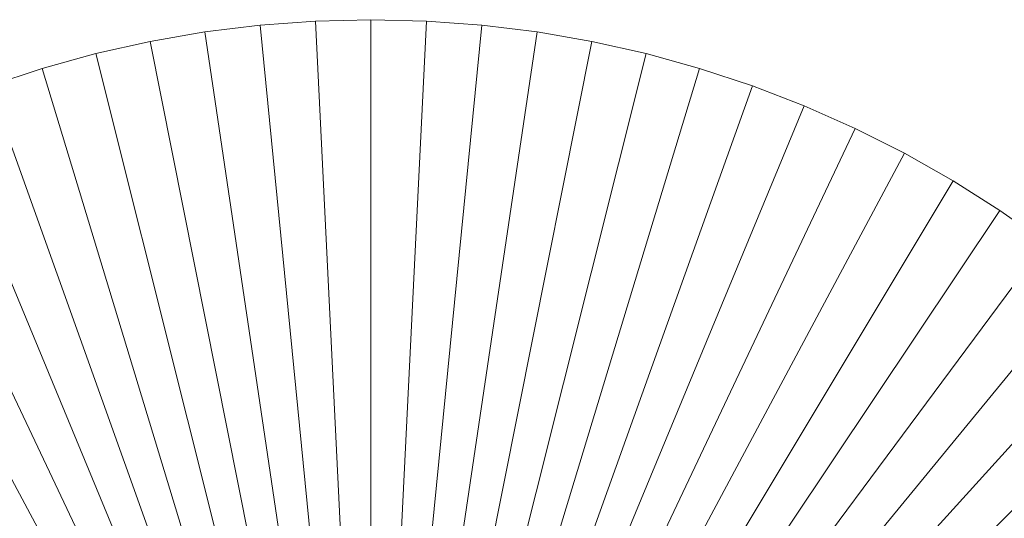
# Model space of a CAD drawing. Header units: millimetres. Extents: x -761 to -349, y 37 to 453.
# Tile 17 of 18: x -556.82 to -545.95, y 447.55 to 453.06. Entities that reach past the tile are written whole.
import ezdxf

# ---------------------------------------------------------------- set-up
doc = ezdxf.new("R2010")
doc.units = ezdxf.units.MM
doc.header["$LTSCALE"] = 20
doc.layers.add('LUCIDO_1', color=1, linetype='Continuous', lineweight=20, true_color=0xff0000)
doc.layers.add('Quote', color=7, linetype='Continuous', lineweight=9)

# ---------------------------------------------------------------- blocks, each defined once
blk = doc.blocks.new('Group')
at = {"layer": 'LUCIDO_1', "color": 5, "linetype": 'Continuous', "lineweight": 9, "transparency": 33554687}
for points in [[(-554.164, 453, -10109.271), (-554.773, 452.925, -10109.271), (-552.939, 440.561, -10109.271)], [(-554.164, 453, -10106.271), (-554.773, 452.925, -10106.271), (-554.773, 452.925, -10109.271), (-554.164, 453, -10109.271)], [(-552.939, 440.561, -10106.271), (-554.773, 452.925, -10106.271), (-554.164, 453, -10106.271)], [(-553.552, 453.046, -10109.271), (-554.164, 453, -10109.271), (-552.939, 440.561, -10109.271)], [(-553.552, 453.046, -10106.271), (-554.164, 453, -10106.271), (-554.164, 453, -10109.271), (-553.552, 453.046, -10109.271)], [(-552.939, 440.561, -10106.271), (-554.164, 453, -10106.271), (-553.552, 453.046, -10106.271)], [(-552.939, 453.061, -10109.271), (-553.552, 453.046, -10109.271), (-552.939, 440.561, -10109.271)], [(-552.939, 453.061, -10106.271), (-553.552, 453.046, -10106.271), (-553.552, 453.046, -10109.271), (-552.939, 453.061, -10109.271)], [(-552.939, 440.561, -10106.271), (-553.552, 453.046, -10106.271), (-552.939, 453.061, -10106.271)], [(-552.326, 453.046, -10109.271), (-552.939, 453.061, -10109.271), (-552.939, 440.561, -10109.271)], [(-552.326, 453.046, -10106.271), (-552.939, 453.061, -10106.271), (-552.939, 453.061, -10109.271), (-552.326, 453.046, -10109.271)], [(-552.939, 440.561, -10106.271), (-552.939, 453.061, -10106.271), (-552.326, 453.046, -10106.271)], [(-551.714, 453, -10109.271), (-552.326, 453.046, -10109.271), (-552.939, 440.561, -10109.271)], [(-552.939, 440.561, -10106.271), (-552.326, 453.046, -10106.271), (-551.714, 453, -10106.271)], [(-551.105, 452.925, -10109.271), (-551.714, 453, -10109.271), (-552.939, 440.561, -10109.271)], [(-552.939, 440.561, -10106.271), (-551.714, 453, -10106.271), (-551.105, 452.925, -10106.271)], [(-551.714, 453, -10106.271), (-552.326, 453.046, -10106.271), (-552.326, 453.046, -10109.271), (-551.714, 453, -10109.271)], [(-551.105, 452.925, -10106.271), (-551.714, 453, -10106.271), (-551.714, 453, -10109.271), (-551.105, 452.925, -10109.271)], [(-554.773, 452.925, -10109.271), (-555.378, 452.82, -10109.271), (-552.939, 440.561, -10109.271)], [(-554.773, 452.925, -10106.271), (-555.378, 452.82, -10106.271), (-555.378, 452.82, -10109.271), (-554.773, 452.925, -10109.271)], [(-552.939, 440.561, -10106.271), (-555.378, 452.82, -10106.271), (-554.773, 452.925, -10106.271)], [(-550.501, 452.82, -10109.271), (-551.105, 452.925, -10109.271), (-552.939, 440.561, -10109.271)], [(-552.939, 440.561, -10106.271), (-551.105, 452.925, -10106.271), (-550.501, 452.82, -10106.271)], [(-550.501, 452.82, -10106.271), (-551.105, 452.925, -10106.271), (-551.105, 452.925, -10109.271), (-550.501, 452.82, -10109.271)], [(-555.378, 452.82, -10109.271), (-555.976, 452.686, -10109.271), (-552.939, 440.561, -10109.271)], [(-555.378, 452.82, -10106.271), (-555.976, 452.686, -10106.271), (-555.976, 452.686, -10109.271), (-555.378, 452.82, -10109.271)], [(-552.939, 440.561, -10106.271), (-555.976, 452.686, -10106.271), (-555.378, 452.82, -10106.271)], [(-549.902, 452.686, -10109.271), (-550.501, 452.82, -10109.271), (-552.939, 440.561, -10109.271)], [(-552.939, 440.561, -10106.271), (-550.501, 452.82, -10106.271), (-549.902, 452.686, -10106.271)], [(-549.902, 452.686, -10106.271), (-550.501, 452.82, -10106.271), (-550.501, 452.82, -10109.271), (-549.902, 452.686, -10109.271)], [(-555.976, 452.686, -10109.271), (-556.568, 452.522, -10109.271), (-552.939, 440.561, -10109.271)], [(-555.976, 452.686, -10106.271), (-556.568, 452.522, -10106.271), (-556.568, 452.522, -10109.271), (-555.976, 452.686, -10109.271)], [(-552.939, 440.561, -10106.271), (-556.568, 452.522, -10106.271), (-555.976, 452.686, -10106.271)], [(-549.311, 452.522, -10109.271), (-549.902, 452.686, -10109.271), (-552.939, 440.561, -10109.271)], [(-552.939, 440.561, -10106.271), (-549.902, 452.686, -10106.271), (-549.311, 452.522, -10106.271)], [(-549.311, 452.522, -10106.271), (-549.902, 452.686, -10106.271), (-549.902, 452.686, -10109.271), (-549.311, 452.522, -10109.271)], [(-556.568, 452.522, -10109.271), (-557.15, 452.33, -10109.271), (-552.939, 440.561, -10109.271)], [(-556.568, 452.522, -10106.271), (-557.15, 452.33, -10106.271), (-557.15, 452.33, -10109.271), (-556.568, 452.522, -10109.271)], [(-552.939, 440.561, -10106.271), (-557.15, 452.33, -10106.271), (-556.568, 452.522, -10106.271)], [(-548.728, 452.33, -10109.271), (-549.311, 452.522, -10109.271), (-552.939, 440.561, -10109.271)], [(-552.939, 440.561, -10106.271), (-549.311, 452.522, -10106.271), (-548.728, 452.33, -10106.271)], [(-548.728, 452.33, -10106.271), (-549.311, 452.522, -10106.271), (-549.311, 452.522, -10109.271), (-548.728, 452.33, -10109.271)], [(-557.15, 452.33, -10109.271), (-557.722, 452.109, -10109.271), (-552.939, 440.561, -10109.271)], [(-552.939, 440.561, -10106.271), (-557.722, 452.109, -10106.271), (-557.15, 452.33, -10106.271)], [(-548.156, 452.109, -10109.271), (-548.728, 452.33, -10109.271), (-552.939, 440.561, -10109.271)], [(-552.939, 440.561, -10106.271), (-548.728, 452.33, -10106.271), (-548.156, 452.109, -10106.271)], [(-548.156, 452.109, -10106.271), (-548.728, 452.33, -10106.271), (-548.728, 452.33, -10109.271), (-548.156, 452.109, -10109.271)], [(-557.722, 452.109, -10109.271), (-558.283, 451.86, -10109.271), (-552.939, 440.561, -10109.271)], [(-552.939, 440.561, -10106.271), (-558.283, 451.86, -10106.271), (-557.722, 452.109, -10106.271)], [(-547.595, 451.86, -10109.271), (-548.156, 452.109, -10109.271), (-552.939, 440.561, -10109.271)], [(-552.939, 440.561, -10106.271), (-548.156, 452.109, -10106.271), (-547.595, 451.86, -10106.271)], [(-547.595, 451.86, -10106.271), (-548.156, 452.109, -10106.271), (-548.156, 452.109, -10109.271), (-547.595, 451.86, -10109.271)], [(-558.283, 451.86, -10109.271), (-558.831, 451.585, -10109.271), (-552.939, 440.561, -10109.271)], [(-552.939, 440.561, -10106.271), (-558.831, 451.585, -10106.271), (-558.283, 451.86, -10106.271)], [(-547.047, 451.585, -10109.271), (-547.595, 451.86, -10109.271), (-552.939, 440.561, -10109.271)], [(-552.939, 440.561, -10106.271), (-547.595, 451.86, -10106.271), (-547.047, 451.585, -10106.271)], [(-547.047, 451.585, -10106.271), (-547.595, 451.86, -10106.271), (-547.595, 451.86, -10109.271), (-547.047, 451.585, -10109.271)], [(-558.831, 451.585, -10109.271), (-559.365, 451.282, -10109.271), (-552.939, 440.561, -10109.271)], [(-552.939, 440.561, -10106.271), (-559.365, 451.282, -10106.271), (-558.831, 451.585, -10106.271)], [(-546.513, 451.282, -10109.271), (-547.047, 451.585, -10109.271), (-552.939, 440.561, -10109.271)], [(-552.939, 440.561, -10106.271), (-547.047, 451.585, -10106.271), (-546.513, 451.282, -10106.271)], [(-546.513, 451.282, -10106.271), (-547.047, 451.585, -10106.271), (-547.047, 451.585, -10109.271), (-546.513, 451.282, -10109.271)], [(-559.365, 451.282, -10109.271), (-559.884, 450.954, -10109.271), (-552.939, 440.561, -10109.271)], [(-552.939, 440.561, -10106.271), (-559.884, 450.954, -10106.271), (-559.365, 451.282, -10106.271)], [(-545.995, 450.954, -10109.271), (-546.513, 451.282, -10109.271), (-552.939, 440.561, -10109.271)], [(-552.939, 440.561, -10106.271), (-546.513, 451.282, -10106.271), (-545.995, 450.954, -10106.271)], [(-545.995, 450.954, -10106.271), (-546.513, 451.282, -10106.271), (-546.513, 451.282, -10109.271), (-545.995, 450.954, -10109.271)], [(-559.884, 450.954, -10109.271), (-560.385, 450.601, -10109.271), (-552.939, 440.561, -10109.271)], [(-552.939, 440.561, -10106.271), (-560.385, 450.601, -10106.271), (-559.884, 450.954, -10106.271)], [(-545.493, 450.601, -10109.271), (-545.995, 450.954, -10109.271), (-552.939, 440.561, -10109.271)], [(-552.939, 440.561, -10106.271), (-545.995, 450.954, -10106.271), (-545.493, 450.601, -10106.271)], [(-545.493, 450.601, -10106.271), (-545.995, 450.954, -10106.271), (-545.995, 450.954, -10109.271), (-545.493, 450.601, -10109.271)], [(-560.385, 450.601, -10109.271), (-560.869, 450.223, -10109.271), (-552.939, 440.561, -10109.271)], [(-552.939, 440.561, -10106.271), (-560.869, 450.223, -10106.271), (-560.385, 450.601, -10106.271)], [(-545.009, 450.223, -10109.271), (-545.493, 450.601, -10109.271), (-552.939, 440.561, -10109.271)], [(-552.939, 440.561, -10106.271), (-545.493, 450.601, -10106.271), (-545.009, 450.223, -10106.271)], [(-560.869, 450.223, -10109.271), (-561.333, 449.823, -10109.271), (-552.939, 440.561, -10109.271)], [(-552.939, 440.561, -10106.271), (-561.333, 449.823, -10106.271), (-560.869, 450.223, -10106.271)], [(-544.545, 449.823, -10109.271), (-545.009, 450.223, -10109.271), (-552.939, 440.561, -10109.271)], [(-552.939, 440.561, -10106.271), (-545.009, 450.223, -10106.271), (-544.545, 449.823, -10106.271)], [(-561.333, 449.823, -10109.271), (-561.778, 449.4, -10109.271), (-552.939, 440.561, -10109.271)], [(-552.939, 440.561, -10106.271), (-561.778, 449.4, -10106.271), (-561.333, 449.823, -10106.271)], [(-544.1, 449.4, -10109.271), (-544.545, 449.823, -10109.271), (-552.939, 440.561, -10109.271)], [(-552.939, 440.561, -10106.271), (-544.545, 449.823, -10106.271), (-544.1, 449.4, -10106.271)], [(-561.778, 449.4, -10109.271), (-562.201, 448.955, -10109.271), (-552.939, 440.561, -10109.271)], [(-552.939, 440.561, -10106.271), (-562.201, 448.955, -10106.271), (-561.778, 449.4, -10106.271)], [(-543.677, 448.955, -10109.271), (-544.1, 449.4, -10109.271), (-552.939, 440.561, -10109.271)], [(-552.939, 440.561, -10106.271), (-544.1, 449.4, -10106.271), (-543.677, 448.955, -10106.271)], [(-562.201, 448.955, -10109.271), (-562.601, 448.491, -10109.271), (-552.939, 440.561, -10109.271)], [(-552.939, 440.561, -10106.271), (-562.601, 448.491, -10106.271), (-562.201, 448.955, -10106.271)], [(-543.277, 448.491, -10109.271), (-543.677, 448.955, -10109.271), (-552.939, 440.561, -10109.271)], [(-552.939, 440.561, -10106.271), (-543.677, 448.955, -10106.271), (-543.277, 448.491, -10106.271)], [(-562.601, 448.491, -10109.271), (-562.979, 448.007, -10109.271), (-552.939, 440.561, -10109.271)], [(-552.939, 440.561, -10106.271), (-562.979, 448.007, -10106.271), (-562.601, 448.491, -10106.271)], [(-542.899, 448.007, -10109.271), (-543.277, 448.491, -10109.271), (-552.939, 440.561, -10109.271)], [(-552.939, 440.561, -10106.271), (-543.277, 448.491, -10106.271), (-542.899, 448.007, -10106.271)], [(-562.979, 448.007, -10109.271), (-563.332, 447.505, -10109.271), (-552.939, 440.561, -10109.271)], [(-552.939, 440.561, -10106.271), (-563.332, 447.505, -10106.271), (-562.979, 448.007, -10106.271)], [(-542.546, 447.505, -10109.271), (-542.899, 448.007, -10109.271), (-552.939, 440.561, -10109.271)], [(-552.939, 440.561, -10106.271), (-542.899, 448.007, -10106.271), (-542.546, 447.505, -10106.271)]]:
    blk.add_3dface(points, dxfattribs=at)
blk = doc.blocks.new('Group-2')
at = {"layer": 'LUCIDO_1', "color": 5, "transparency": 33554687}
blk.add_blockref('Group', (0, 0), dxfattribs=at)

msp = doc.modelspace()

# ---------------------------------------------------------------- block references
at = {"layer": 'Quote', "color": 7, "transparency": 33554687}
msp.add_blockref('Group-2', (0, 0), dxfattribs=at)

doc.saveas('drawing.dxf')
